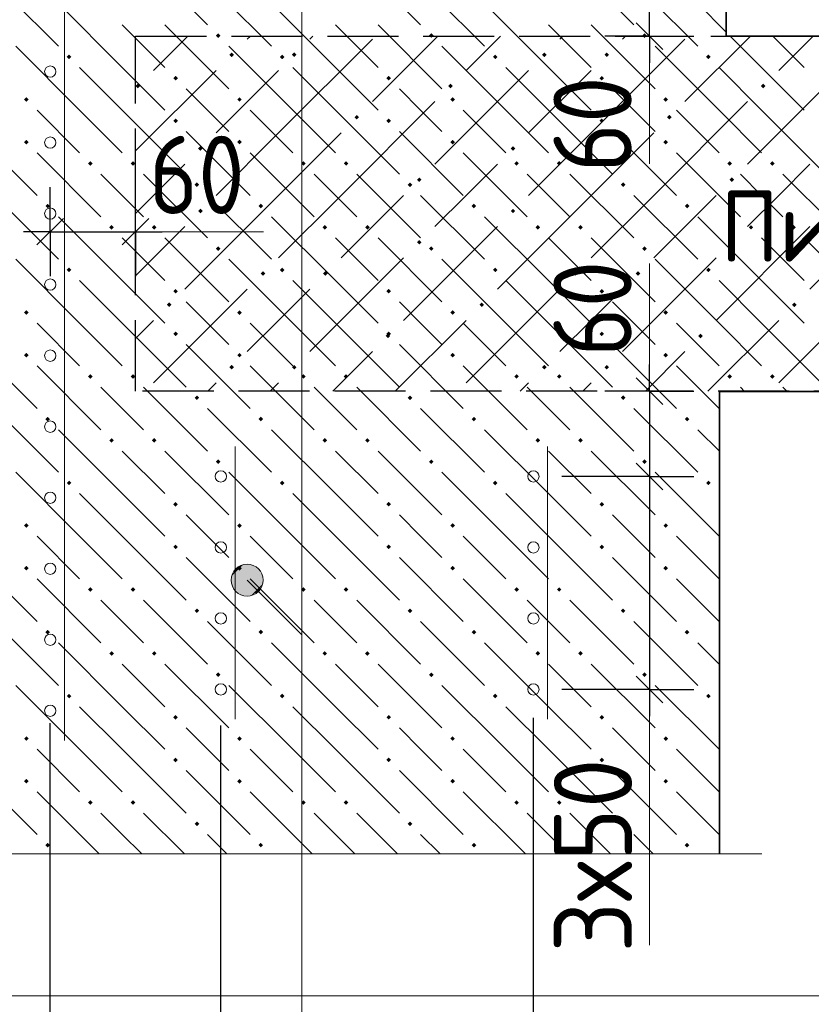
# Model space of a CAD drawing. Header units: millimetres. Extents: x 0 to 50400, y 0 to 35640.
# Tile 27 of 52: x 18885 to 21559, y 11614 to 14942. Entities that reach past the tile are written whole.
import ezdxf

# ---------------------------------------------------------------- set-up
doc = ezdxf.new("R2010")
doc.units = ezdxf.units.MM
doc.linetypes.add('______2', pattern=[324, 240, -84])
for name, color, linetype, lineweight in [('Standard', 7, 'Continuous', 25), ('ЖБ Перекрытие верхний уровень', 7, 'Continuous', 35), ('ЖБ Пилон', 7, 'Continuous', 35), ('Общий01', 7, 'Continuous', 13), ('Размерная линия_ общее', 7, 'Continuous', 13)]:
    doc.layers.add(name, color=color, linetype=linetype, lineweight=lineweight)
doc.layers.add('Вспомогательная арматура', color=7, linetype='Continuous', lineweight=18, true_color=0x656565)
doc.layers.add('Поперечная арматура', color=7, linetype='Continuous', lineweight=18, true_color=0x5a2814)
doc.layers.add('Размерная выноска', color=7, linetype='Continuous')
doc.styles.add('ISOCPEUR', font='txt')

msp = doc.modelspace()

# ---------------------------------------------------------------- hatches: boundary and pattern name
at = {"layer": 'Standard', "linetype": 'Continuous', "lineweight": 13, "transparency": 33554687}
for points in [[(19593.5, 14823.5), (19601.3, 14831.3), (19609.1, 14823.5), (19601.3, 14815.7)], [(19804.7, 14823.5), (19812.5, 14831.3), (19820.3, 14823.5), (19812.5, 14815.7)], [(20649.5, 14823.5), (20657.3, 14831.3), (20665.1, 14823.5), (20657.3, 14815.7)], [(20860.7, 14823.5), (20868.5, 14831.3), (20876.3, 14823.5), (20868.5, 14815.7)], [(19276.7, 14717.9), (19284.5, 14725.7), (19292.3, 14717.9), (19284.5, 14710.1)], [(20332.7, 14717.9), (20340.5, 14725.7), (20348.3, 14717.9), (20340.5, 14710.1)], [(21388.7, 14717.9), (21396.5, 14725.7), (21404.3, 14717.9), (21396.5, 14710.1)], [(20015.9, 14612.3), (20023.7, 14620.1), (20031.5, 14612.3), (20023.7, 14604.5)], [(21071.9, 14612.3), (21079.7, 14620.1), (21087.5, 14612.3), (21079.7, 14604.5)], [(19487.9, 14506.7), (19495.7, 14514.5), (19503.5, 14506.7), (19495.7, 14498.9)], [(20543.9, 14506.7), (20551.7, 14514.5), (20559.5, 14506.7), (20551.7, 14498.9)], [(20227.1, 14401.1), (20234.9, 14408.9), (20242.7, 14401.1), (20234.9, 14393.3)], [(21283.1, 14401.1), (21290.9, 14408.9), (21298.7, 14401.1), (21290.9, 14393.3)], [(19487.9, 14295.5), (19495.7, 14303.3), (19503.5, 14295.5), (19495.7, 14287.7)], [(20543.9, 14295.5), (20551.7, 14303.3), (20559.5, 14295.5), (20551.7, 14287.7)], [(20227.1, 14189.9), (20234.9, 14197.7), (20242.7, 14189.9), (20234.9, 14182.1)], [(21283.1, 14189.9), (21290.9, 14197.7), (21298.7, 14189.9), (21290.9, 14182.1)], [(19699.1, 14084.3), (19706.9, 14092.1), (19714.7, 14084.3), (19706.9, 14076.5)], [(19910.3, 14084.3), (19918.1, 14092.1), (19925.9, 14084.3), (19918.1, 14076.5)], [(20755.1, 14084.3), (20762.9, 14092.1), (20770.7, 14084.3), (20762.9, 14076.5)], [(20966.3, 14084.3), (20974.1, 14092.1), (20981.9, 14084.3), (20974.1, 14076.5)], [(19382.3, 13978.7), (19390.1, 13986.5), (19397.9, 13978.7), (19390.1, 13970.9)], [(20438.3, 13978.7), (20446.1, 13986.5), (20453.9, 13978.7), (20446.1, 13970.9)], [(21494.3, 13978.7), (21502.1, 13986.5), (21509.9, 13978.7), (21502.1, 13970.9)], [(20121.5, 13873.1), (20129.3, 13880.9), (20137.1, 13873.1), (20129.3, 13865.3)], [(21177.5, 13873.1), (21185.3, 13880.9), (21193.1, 13873.1), (21185.3, 13865.3)], [(19593.5, 13767.5), (19601.3, 13775.3), (19609.1, 13767.5), (19601.3, 13759.7)], [(19804.7, 13767.5), (19812.5, 13775.3), (19820.3, 13767.5), (19812.5, 13759.7)], [(20649.5, 13767.5), (20657.3, 13775.3), (20665.1, 13767.5), (20657.3, 13759.7)], [(20860.7, 13767.5), (20868.5, 13775.3), (20876.3, 13767.5), (20868.5, 13759.7)]]:
    msp.add_hatch(color=7, dxfattribs=at).paths.add_polyline_path(points, flags=16)
at = {"layer": 'ЖБ Перекрытие верхний уровень', "linetype": 'Continuous', "lineweight": 18, "transparency": 33554687}
for points in [[(19547.9, 14888.3), (19555.7, 14896.1), (19563.5, 14888.3), (19555.7, 14880.5)], [(20267.9, 14888.3), (20275.7, 14896.1), (20283.5, 14888.3), (20275.7, 14880.5)], [(20987.9, 14888.3), (20995.7, 14896.1), (21003.5, 14888.3), (20995.7, 14880.5)], [(19043.9, 14816.3), (19051.7, 14824.1), (19059.5, 14816.3), (19051.7, 14808.5)], [(19763.9, 14816.3), (19771.7, 14824.1), (19779.5, 14816.3), (19771.7, 14808.5)], [(20483.9, 14816.3), (20491.7, 14824.1), (20499.5, 14816.3), (20491.7, 14808.5)], [(21203.9, 14816.3), (21211.7, 14824.1), (21219.5, 14816.3), (21211.7, 14808.5)], [(19403.9, 14744.3), (19411.7, 14752.1), (19419.5, 14744.3), (19411.7, 14736.5)], [(20123.9, 14744.3), (20131.7, 14752.1), (20139.5, 14744.3), (20131.7, 14736.5)], [(20843.9, 14744.3), (20851.7, 14752.1), (20859.5, 14744.3), (20851.7, 14736.5)], [(18899.9, 14672.3), (18907.7, 14680.1), (18915.5, 14672.3), (18907.7, 14664.5)], [(19619.9, 14672.3), (19627.7, 14680.1), (19635.5, 14672.3), (19627.7, 14664.5)], [(20339.9, 14672.3), (20347.7, 14680.1), (20355.5, 14672.3), (20347.7, 14664.5)], [(21059.9, 14672.3), (21067.7, 14680.1), (21075.5, 14672.3), (21067.7, 14664.5)], [(19403.9, 14600.3), (19411.7, 14608.1), (19419.5, 14600.3), (19411.7, 14592.5)], [(20123.9, 14600.3), (20131.7, 14608.1), (20139.5, 14600.3), (20131.7, 14592.5)], [(20843.9, 14600.3), (20851.7, 14608.1), (20859.5, 14600.3), (20851.7, 14592.5)], [(18899.9, 14528.3), (18907.7, 14536.1), (18915.5, 14528.3), (18907.7, 14520.5)], [(19619.9, 14528.3), (19627.7, 14536.1), (19635.5, 14528.3), (19627.7, 14520.5)], [(20339.9, 14528.3), (20347.7, 14536.1), (20355.5, 14528.3), (20347.7, 14520.5)], [(21059.9, 14528.3), (21067.7, 14536.1), (21075.5, 14528.3), (21067.7, 14520.5)], [(19115.9, 14456.3), (19123.7, 14464.1), (19131.5, 14456.3), (19123.7, 14448.5)], [(19259.9, 14456.3), (19267.7, 14464.1), (19275.5, 14456.3), (19267.7, 14448.5)], [(19835.9, 14456.3), (19843.7, 14464.1), (19851.5, 14456.3), (19843.7, 14448.5)], [(19979.9, 14456.3), (19987.7, 14464.1), (19995.5, 14456.3), (19987.7, 14448.5)], [(20555.9, 14456.3), (20563.7, 14464.1), (20571.5, 14456.3), (20563.7, 14448.5)], [(20699.9, 14456.3), (20707.7, 14464.1), (20715.5, 14456.3), (20707.7, 14448.5)], [(21275.9, 14456.3), (21283.7, 14464.1), (21291.5, 14456.3), (21283.7, 14448.5)], [(21419.9, 14456.3), (21427.7, 14464.1), (21435.5, 14456.3), (21427.7, 14448.5)], [(19475.9, 14384.3), (19483.7, 14392.1), (19491.5, 14384.3), (19483.7, 14376.5)], [(20195.9, 14384.3), (20203.7, 14392.1), (20211.5, 14384.3), (20203.7, 14376.5)], [(20915.9, 14384.3), (20923.7, 14392.1), (20931.5, 14384.3), (20923.7, 14376.5)], [(18971.9, 14312.3), (18979.7, 14320.1), (18987.5, 14312.3), (18979.7, 14304.5)], [(19691.9, 14312.3), (19699.7, 14320.1), (19707.5, 14312.3), (19699.7, 14304.5)], [(20411.9, 14312.3), (20419.7, 14320.1), (20427.5, 14312.3), (20419.7, 14304.5)], [(21131.9, 14312.3), (21139.7, 14320.1), (21147.5, 14312.3), (21139.7, 14304.5)], [(19187.9, 14240.3), (19195.7, 14248.1), (19203.5, 14240.3), (19195.7, 14232.5)], [(19331.9, 14240.3), (19339.7, 14248.1), (19347.5, 14240.3), (19339.7, 14232.5)], [(19907.9, 14240.3), (19915.7, 14248.1), (19923.5, 14240.3), (19915.7, 14232.5)], [(20051.9, 14240.3), (20059.7, 14248.1), (20067.5, 14240.3), (20059.7, 14232.5)], [(20627.9, 14240.3), (20635.7, 14248.1), (20643.5, 14240.3), (20635.7, 14232.5)], [(20771.9, 14240.3), (20779.7, 14248.1), (20787.5, 14240.3), (20779.7, 14232.5)], [(21347.9, 14240.3), (21355.7, 14248.1), (21363.5, 14240.3), (21355.7, 14232.5)], [(21491.9, 14240.3), (21499.7, 14248.1), (21507.5, 14240.3), (21499.7, 14232.5)], [(19547.9, 14168.3), (19555.7, 14176.1), (19563.5, 14168.3), (19555.7, 14160.5)], [(20267.9, 14168.3), (20275.7, 14176.1), (20283.5, 14168.3), (20275.7, 14160.5)], [(20987.9, 14168.3), (20995.7, 14176.1), (21003.5, 14168.3), (20995.7, 14160.5)], [(19043.9, 14096.3), (19051.7, 14104.1), (19059.5, 14096.3), (19051.7, 14088.5)], [(19763.9, 14096.3), (19771.7, 14104.1), (19779.5, 14096.3), (19771.7, 14088.5)], [(20483.9, 14096.3), (20491.7, 14104.1), (20499.5, 14096.3), (20491.7, 14088.5)], [(21203.9, 14096.3), (21211.7, 14104.1), (21219.5, 14096.3), (21211.7, 14088.5)], [(19403.9, 14024.3), (19411.7, 14032.1), (19419.5, 14024.3), (19411.7, 14016.5)], [(20123.9, 14024.3), (20131.7, 14032.1), (20139.5, 14024.3), (20131.7, 14016.5)], [(20843.9, 14024.3), (20851.7, 14032.1), (20859.5, 14024.3), (20851.7, 14016.5)], [(18899.9, 13952.3), (18907.7, 13960.1), (18915.5, 13952.3), (18907.7, 13944.5)], [(19619.9, 13952.3), (19627.7, 13960.1), (19635.5, 13952.3), (19627.7, 13944.5)], [(20339.9, 13952.3), (20347.7, 13960.1), (20355.5, 13952.3), (20347.7, 13944.5)], [(21059.9, 13952.3), (21067.7, 13960.1), (21075.5, 13952.3), (21067.7, 13944.5)], [(19403.9, 13880.3), (19411.7, 13888.1), (19419.5, 13880.3), (19411.7, 13872.5)], [(20123.9, 13880.3), (20131.7, 13888.1), (20139.5, 13880.3), (20131.7, 13872.5)], [(20843.9, 13880.3), (20851.7, 13888.1), (20859.5, 13880.3), (20851.7, 13872.5)], [(18899.9, 13808.3), (18907.7, 13816.1), (18915.5, 13808.3), (18907.7, 13800.5)], [(19619.9, 13808.3), (19627.7, 13816.1), (19635.5, 13808.3), (19627.7, 13800.5)], [(20339.9, 13808.3), (20347.7, 13816.1), (20355.5, 13808.3), (20347.7, 13800.5)], [(21059.9, 13808.3), (21067.7, 13816.1), (21075.5, 13808.3), (21067.7, 13800.5)], [(19115.9, 13736.3), (19123.7, 13744.1), (19131.5, 13736.3), (19123.7, 13728.5)], [(19259.9, 13736.3), (19267.7, 13744.1), (19275.5, 13736.3), (19267.7, 13728.5)], [(19835.9, 13736.3), (19843.7, 13744.1), (19851.5, 13736.3), (19843.7, 13728.5)], [(19979.9, 13736.3), (19987.7, 13744.1), (19995.5, 13736.3), (19987.7, 13728.5)], [(20555.9, 13736.3), (20563.7, 13744.1), (20571.5, 13736.3), (20563.7, 13728.5)], [(20699.9, 13736.3), (20707.7, 13744.1), (20715.5, 13736.3), (20707.7, 13728.5)], [(21275.9, 13736.3), (21283.7, 13744.1), (21291.5, 13736.3), (21283.7, 13728.5)], [(21419.9, 13736.3), (21427.7, 13744.1), (21435.5, 13736.3), (21427.7, 13728.5)], [(19475.9, 13664.3), (19483.7, 13672.1), (19491.5, 13664.3), (19483.7, 13656.5)], [(20195.9, 13664.3), (20203.7, 13672.1), (20211.5, 13664.3), (20203.7, 13656.5)], [(20915.9, 13664.3), (20923.7, 13672.1), (20931.5, 13664.3), (20923.7, 13656.5)], [(18971.9, 13592.3), (18979.7, 13600.1), (18987.5, 13592.3), (18979.7, 13584.5)], [(19691.9, 13592.3), (19699.7, 13600.1), (19707.5, 13592.3), (19699.7, 13584.5)], [(20411.9, 13592.3), (20419.7, 13600.1), (20427.5, 13592.3), (20419.7, 13584.5)], [(21131.9, 13592.3), (21139.7, 13600.1), (21147.5, 13592.3), (21139.7, 13584.5)], [(19187.9, 13520.3), (19195.7, 13528.1), (19203.5, 13520.3), (19195.7, 13512.5)], [(19331.9, 13520.3), (19339.7, 13528.1), (19347.5, 13520.3), (19339.7, 13512.5)], [(19907.9, 13520.3), (19915.7, 13528.1), (19923.5, 13520.3), (19915.7, 13512.5)], [(20051.9, 13520.3), (20059.7, 13528.1), (20067.5, 13520.3), (20059.7, 13512.5)], [(20627.9, 13520.3), (20635.7, 13528.1), (20643.5, 13520.3), (20635.7, 13512.5)], [(20771.9, 13520.3), (20779.7, 13528.1), (20787.5, 13520.3), (20779.7, 13512.5)], [(19547.9, 13448.3), (19555.7, 13456.1), (19563.5, 13448.3), (19555.7, 13440.5)], [(20267.9, 13448.3), (20275.7, 13456.1), (20283.5, 13448.3), (20275.7, 13440.5)], [(20987.9, 13448.3), (20995.7, 13456.1), (21003.5, 13448.3), (20995.7, 13440.5)], [(19043.9, 13376.3), (19051.7, 13384.1), (19059.5, 13376.3), (19051.7, 13368.5)], [(19763.9, 13376.3), (19771.7, 13384.1), (19779.5, 13376.3), (19771.7, 13368.5)], [(20483.9, 13376.3), (20491.7, 13384.1), (20499.5, 13376.3), (20491.7, 13368.5)], [(21203.9, 13376.3), (21211.7, 13384.1), (21219.5, 13376.3), (21211.7, 13368.5)], [(19403.9, 13304.3), (19411.7, 13312.1), (19419.5, 13304.3), (19411.7, 13296.5)], [(20123.9, 13304.3), (20131.7, 13312.1), (20139.5, 13304.3), (20131.7, 13296.5)], [(20843.9, 13304.3), (20851.7, 13312.1), (20859.5, 13304.3), (20851.7, 13296.5)], [(18899.9, 13232.3), (18907.7, 13240.1), (18915.5, 13232.3), (18907.7, 13224.5)], [(19619.9, 13232.3), (19627.7, 13240.1), (19635.5, 13232.3), (19627.7, 13224.5)], [(20339.9, 13232.3), (20347.7, 13240.1), (20355.5, 13232.3), (20347.7, 13224.5)], [(21059.9, 13232.3), (21067.7, 13240.1), (21075.5, 13232.3), (21067.7, 13224.5)], [(19403.9, 13160.3), (19411.7, 13168.1), (19419.5, 13160.3), (19411.7, 13152.5)], [(20123.9, 13160.3), (20131.7, 13168.1), (20139.5, 13160.3), (20131.7, 13152.5)], [(20843.9, 13160.3), (20851.7, 13168.1), (20859.5, 13160.3), (20851.7, 13152.5)], [(18899.9, 13088.3), (18907.7, 13096.1), (18915.5, 13088.3), (18907.7, 13080.5)], [(19619.9, 13088.3), (19627.7, 13096.1), (19635.5, 13088.3), (19627.7, 13080.5)], [(20339.9, 13088.3), (20347.7, 13096.1), (20355.5, 13088.3), (20347.7, 13080.5)], [(21059.9, 13088.3), (21067.7, 13096.1), (21075.5, 13088.3), (21067.7, 13080.5)], [(19115.9, 13016.3), (19123.7, 13024.1), (19131.5, 13016.3), (19123.7, 13008.5)], [(19259.9, 13016.3), (19267.7, 13024.1), (19275.5, 13016.3), (19267.7, 13008.5)], [(19835.9, 13016.3), (19843.7, 13024.1), (19851.5, 13016.3), (19843.7, 13008.5)], [(19979.9, 13016.3), (19987.7, 13024.1), (19995.5, 13016.3), (19987.7, 13008.5)], [(20555.9, 13016.3), (20563.7, 13024.1), (20571.5, 13016.3), (20563.7, 13008.5)], [(20699.9, 13016.3), (20707.7, 13024.1), (20715.5, 13016.3), (20707.7, 13008.5)], [(19475.9, 12944.3), (19483.7, 12952.1), (19491.5, 12944.3), (19483.7, 12936.5)], [(20195.9, 12944.3), (20203.7, 12952.1), (20211.5, 12944.3), (20203.7, 12936.5)], [(20915.9, 12944.3), (20923.7, 12952.1), (20931.5, 12944.3), (20923.7, 12936.5)], [(18971.9, 12872.3), (18979.7, 12880.1), (18987.5, 12872.3), (18979.7, 12864.5)], [(19691.9, 12872.3), (19699.7, 12880.1), (19707.5, 12872.3), (19699.7, 12864.5)], [(20411.9, 12872.3), (20419.7, 12880.1), (20427.5, 12872.3), (20419.7, 12864.5)], [(21131.9, 12872.3), (21139.7, 12880.1), (21147.5, 12872.3), (21139.7, 12864.5)], [(19187.9, 12800.3), (19195.7, 12808.1), (19203.5, 12800.3), (19195.7, 12792.5)], [(19331.9, 12800.3), (19339.7, 12808.1), (19347.5, 12800.3), (19339.7, 12792.5)], [(19907.9, 12800.3), (19915.7, 12808.1), (19923.5, 12800.3), (19915.7, 12792.5)], [(20051.9, 12800.3), (20059.7, 12808.1), (20067.5, 12800.3), (20059.7, 12792.5)], [(20627.9, 12800.3), (20635.7, 12808.1), (20643.5, 12800.3), (20635.7, 12792.5)], [(20771.9, 12800.3), (20779.7, 12808.1), (20787.5, 12800.3), (20779.7, 12792.5)], [(19547.9, 12728.3), (19555.7, 12736.1), (19563.5, 12728.3), (19555.7, 12720.5)], [(20267.9, 12728.3), (20275.7, 12736.1), (20283.5, 12728.3), (20275.7, 12720.5)], [(20987.9, 12728.3), (20995.7, 12736.1), (21003.5, 12728.3), (20995.7, 12720.5)], [(19043.9, 12656.3), (19051.7, 12664.1), (19059.5, 12656.3), (19051.7, 12648.5)], [(19763.9, 12656.3), (19771.7, 12664.1), (19779.5, 12656.3), (19771.7, 12648.5)], [(20483.9, 12656.3), (20491.7, 12664.1), (20499.5, 12656.3), (20491.7, 12648.5)], [(21203.9, 12656.3), (21211.7, 12664.1), (21219.5, 12656.3), (21211.7, 12648.5)], [(19403.9, 12584.3), (19411.7, 12592.1), (19419.5, 12584.3), (19411.7, 12576.5)], [(20123.9, 12584.3), (20131.7, 12592.1), (20139.5, 12584.3), (20131.7, 12576.5)], [(20843.9, 12584.3), (20851.7, 12592.1), (20859.5, 12584.3), (20851.7, 12576.5)], [(18899.9, 12512.3), (18907.7, 12520.1), (18915.5, 12512.3), (18907.7, 12504.5)], [(19619.9, 12512.3), (19627.7, 12520.1), (19635.5, 12512.3), (19627.7, 12504.5)], [(20339.9, 12512.3), (20347.7, 12520.1), (20355.5, 12512.3), (20347.7, 12504.5)], [(21059.9, 12512.3), (21067.7, 12520.1), (21075.5, 12512.3), (21067.7, 12504.5)], [(19403.9, 12440.3), (19411.7, 12448.1), (19419.5, 12440.3), (19411.7, 12432.5)], [(20123.9, 12440.3), (20131.7, 12448.1), (20139.5, 12440.3), (20131.7, 12432.5)], [(20843.9, 12440.3), (20851.7, 12448.1), (20859.5, 12440.3), (20851.7, 12432.5)], [(18899.9, 12368.3), (18907.7, 12376.1), (18915.5, 12368.3), (18907.7, 12360.5)], [(19619.9, 12368.3), (19627.7, 12376.1), (19635.5, 12368.3), (19627.7, 12360.5)], [(20339.9, 12368.3), (20347.7, 12376.1), (20355.5, 12368.3), (20347.7, 12360.5)], [(21059.9, 12368.3), (21067.7, 12376.1), (21075.5, 12368.3), (21067.7, 12360.5)], [(19115.9, 12296.3), (19123.7, 12304.1), (19131.5, 12296.3), (19123.7, 12288.5)], [(19259.9, 12296.3), (19267.7, 12304.1), (19275.5, 12296.3), (19267.7, 12288.5)], [(19835.9, 12296.3), (19843.7, 12304.1), (19851.5, 12296.3), (19843.7, 12288.5)], [(19979.9, 12296.3), (19987.7, 12304.1), (19995.5, 12296.3), (19987.7, 12288.5)], [(20555.9, 12296.3), (20563.7, 12304.1), (20571.5, 12296.3), (20563.7, 12288.5)], [(20699.9, 12296.3), (20707.7, 12304.1), (20715.5, 12296.3), (20707.7, 12288.5)], [(19475.9, 12224.3), (19483.7, 12232.1), (19491.5, 12224.3), (19483.7, 12216.5)], [(20195.9, 12224.3), (20203.7, 12232.1), (20211.5, 12224.3), (20203.7, 12216.5)], [(20915.9, 12224.3), (20923.7, 12232.1), (20931.5, 12224.3), (20923.7, 12216.5)], [(18971.9, 12152.3), (18979.7, 12160.1), (18987.5, 12152.3), (18979.7, 12144.5)], [(19691.9, 12152.3), (19699.7, 12160.1), (19707.5, 12152.3), (19699.7, 12144.5)], [(20411.9, 12152.3), (20419.7, 12160.1), (20427.5, 12152.3), (20419.7, 12144.5)], [(21131.9, 12152.3), (21139.7, 12160.1), (21147.5, 12152.3), (21139.7, 12144.5)]]:
    msp.add_hatch(color=7, dxfattribs=at).paths.add_polyline_path(points, flags=16)
at = {"layer": 'Общий01', "linetype": 'Continuous', "lineweight": 13, "transparency": 33554687}
for points in [[(19601.4, 13061.8), (19639.6, 13100), (19615.2, 13086.3)], [(19639.6, 13100), (19601.4, 13061.8), (19601.4, 13034.3)], [(19639.6, 13100), (19601.4, 13034.3), (19667.1, 13100)], [(19667.1, 13100), (19601.4, 13034.3), (19615.2, 13009.9)], [(19667.1, 13100), (19615.2, 13009.9), (19691.5, 13086.3)], [(19691.5, 13086.3), (19615.2, 13009.9), (19639.6, 12996.1)], [(19691.5, 13086.3), (19639.6, 12996.1), (19705.3, 13061.8)], [(19705.3, 13061.8), (19639.6, 12996.1), (19667.1, 12996.1)], [(19705.3, 13061.8), (19667.1, 12996.1), (19705.3, 13034.3)], [(19705.3, 13034.3), (19667.1, 12996.1), (19691.5, 13009.9)]]:
    msp.add_hatch(color=7, dxfattribs=at).paths.add_polyline_path(points)

# ---------------------------------------------------------------- linework, layer by layer
at = {"layer": 'Standard', "color": 7, "linetype": 'Continuous', "lineweight": -3, "transparency": 33554687}
for p, q in [((21012.4, 14886.6), (21012.4, 15174.6)), ((21012.4, 14886.6), (21012.4, 14796.6)), ((18988.5, 14225.6), (18898.5, 14225.6)), ((18988.5, 14225.6), (19276.5, 14225.6)), ((19276.5, 14225.6), (19366.5, 14225.6)), ((21012.4, 13686.6), (21012.4, 13776.6)), ((21012.4, 13686.6), (21012.4, 13398.6)), ((21012.4, 13398.6), (21012.4, 12678.6)), ((21012.4, 12678.6), (21012.4, 12588.6))]:
    msp.add_line(p, q, dxfattribs=at)
at = {"layer": 'Standard', "color": 7, "linetype": 'Continuous', "lineweight": 25, "transparency": 33554687}
for p, q in [((21057.4, 14841.6), (20967.4, 14931.6)), ((18943.5, 14180.6), (19033.5, 14270.6)), ((19231.5, 14180.6), (19321.5, 14270.6)), ((20967.4, 13731.6), (21057.4, 13641.6)), ((20967.4, 13443.6), (21057.4, 13353.6)), ((20967.4, 12723.6), (21057.4, 12633.6))]:
    msp.add_line(p, q, dxfattribs=at)
at = {"layer": 'Standard', "color": 253, "linetype": 'Continuous', "lineweight": 13, "true_color": 0xa0a0a0, "transparency": 33554687}
for p, q in [((19453.2, 14886.6), (19337.3, 14770.7)), ((19654.1, 14876.3), (19664.4, 14886.6)), ((19759.7, 14559.5), (20076.5, 14876.3)), ((19875.6, 14886.6), (19865.3, 14876.3)), ((20298, 14886.6), (20076.5, 14665.1)), ((20509.2, 14886.6), (20393.3, 14770.7)), ((20710.1, 14876.3), (20720.4, 14886.6)), ((20815.7, 14559.5), (21132.5, 14876.3)), ((20931.6, 14886.6), (20921.3, 14876.3)), ((21354, 14886.6), (21132.5, 14665.1)), ((21565.2, 14886.6), (21449.3, 14770.7)), ((19548.5, 14770.7), (19276.5, 14498.7)), ((19759.7, 14770.7), (19548.5, 14559.5)), ((20604.5, 14770.7), (20287.7, 14453.9)), ((20815.7, 14770.7), (20604.5, 14559.5)), ((21660.5, 14770.7), (21343.7, 14453.9)), ((19970.9, 14348.3), (20287.7, 14665.1)), ((21026.9, 14348.3), (21343.7, 14665.1)), ((19759.7, 14559.5), (19548.5, 14348.3)), ((19970.9, 14559.5), (19759.7, 14348.3)), ((20815.7, 14559.5), (20604.5, 14348.3)), ((21026.9, 14559.5), (20815.7, 14348.3)), ((19337.3, 14348.3), (19442.9, 14453.9)), ((20393.3, 14348.3), (20498.9, 14453.9)), ((21449.3, 14348.3), (21554.9, 14453.9)), ((19276.5, 14287.5), (19337.3, 14348.3)), ((19759.7, 14348.3), (19442.9, 14031.5)), ((19970.9, 14348.3), (19759.7, 14137.1)), ((20182.1, 14348.3), (19970.9, 14137.1)), ((20287.7, 14242.7), (20393.3, 14348.3)), ((20815.7, 14348.3), (20498.9, 14031.5)), ((21026.9, 14348.3), (20815.7, 14137.1)), ((21238.1, 14348.3), (21026.9, 14137.1)), ((21343.7, 14242.7), (21449.3, 14348.3)), ((21871.7, 14348.3), (21554.9, 14031.5)), ((19442.9, 14242.7), (19276.5, 14076.3)), ((20498.9, 14242.7), (20182.1, 13925.9)), ((21554.9, 14242.7), (21238.1, 13925.9)), ((20182.1, 14137.1), (19865.3, 13820.3)), ((21238.1, 14137.1), (20921.3, 13820.3)), ((19654.1, 14031.5), (19337.3, 13714.7)), ((19759.7, 13925.9), (19865.3, 14031.5)), ((20710.1, 14031.5), (20393.3, 13714.7)), ((20815.7, 13925.9), (20921.3, 14031.5)), ((21766.1, 14031.5), (21449.3, 13714.7)), ((19337.3, 13925.9), (19276.5, 13865.1)), ((19654.1, 13820.3), (19759.7, 13925.9)), ((20393.3, 13925.9), (20154, 13686.6)), ((20710.1, 13820.3), (20815.7, 13925.9)), ((21449.3, 13925.9), (21210, 13686.6)), ((19942.8, 13686.6), (20076.5, 13820.3)), ((20998.8, 13686.6), (21132.5, 13820.3)), ((19548.5, 13714.7), (19520.4, 13686.6)), ((19759.7, 13714.7), (19731.6, 13686.6)), ((20604.5, 13714.7), (20576.4, 13686.6)), ((20815.7, 13714.7), (20787.6, 13686.6))]:
    msp.add_line(p, q, dxfattribs=at)
at = {"layer": 'Standard', "color": 251, "linetype": 'Continuous', "lineweight": -3, "true_color": 0x656565, "transparency": 33554687}
for p, q in [((21012.4, 14886.6), (20862.4, 14886.6)), ((21012.4, 14886.6), (21162.4, 14886.6)), ((21012.4, 14886.6), (21012.4, 14886.6)), ((18988.5, 14225.6), (18988.5, 14375.6)), ((19276.5, 14225.6), (19276.5, 14375.6)), ((18988.5, 14225.6), (18988.5, 14273.4)), ((19276.5, 14225.6), (19276.5, 14256.3)), ((18988.5, 14225.6), (18988.5, 14075.6)), ((19276.5, 14225.6), (19276.5, 14075.6)), ((21012.4, 13686.6), (20862.4, 13686.6)), ((21012.4, 13686.6), (21162.4, 13686.6)), ((21012.4, 13686.6), (21012.4, 13686.6)), ((21012.4, 13398.6), (20862.4, 13398.6)), ((21012.4, 13398.6), (21162.4, 13398.6)), ((21012.4, 12678.6), (20862.4, 12678.6)), ((21012.4, 12678.6), (21162.4, 12678.6))]:
    msp.add_line(p, q, dxfattribs=at)
at = {"layer": 'Standard', "color": 254, "linetype": 'Continuous', "lineweight": 18, "true_color": 0xc4c4ff, "transparency": 33554687}
msp.add_lwpolyline([(17359.4, 11642.6), (26073.8, 11642.6), (26073.8, 16948.6), (17359.4, 16948.6), (17359.4, 11642.6)], dxfattribs=at)
at = {"layer": 'Standard', "color": 251, "linetype": 'Continuous', "lineweight": -3, "true_color": 0x656565, "transparency": 33554687}
for points in [[(21012.4, 13398.6), (20992.3, 13398.6), (20992.3, 13398.6), (20716.5, 13398.6)], [(21012.4, 12678.6), (20992.8, 12678.6), (20992.8, 12678.6), (20716.5, 12678.6)], [(20620.5, 11247.3), (20620.5, 11269.6), (20620.5, 11269.6), (20620.5, 11272), (20620.5, 11272), (20620.5, 11272.8), (20620.5, 11272.8), (20620.5, 11285.5), (20620.5, 11285.5), (20620.5, 12582.6)], [(18988.5, 11247.3), (18988.5, 11267.7), (18988.5, 11267.7), (18988.5, 11271.4), (18988.5, 11271.4), (18988.5, 11273.8), (18988.5, 11273.8), (18988.5, 11275), (18988.5, 11275), (18988.5, 11275.4), (18988.5, 11275.4), (18988.5, 11281.6), (18988.5, 11281.6), (18988.5, 12424.7), (18988.5, 12424.7), (18988.5, 12564.3)], [(19564.5, 11247.3), (19564.5, 11269), (19564.5, 11269), (19564.5, 11272.3), (19564.5, 11272.3), (19564.5, 11274), (19564.5, 11274), (19564.5, 11274.5), (19564.5, 11274.5), (19564.5, 11283), (19564.5, 11283), (19564.5, 12556.7)]]:
    msp.add_lwpolyline(points, dxfattribs=at)
at = {"layer": 'Вспомогательная арматура', "color": 251, "linetype": 'Continuous', "lineweight": 18, "true_color": 0x656565, "transparency": 33554687}
for p, q in [((19036.5, 16067.4), (19036.5, 12505.8)), ((19036.5, 16067.4), (19036.5, 12505.8)), ((19612.5, 13499.4), (19612.5, 12577.8)), ((19612.5, 13499.4), (19612.5, 12577.8)), ((20668.5, 13499.4), (20668.5, 12577.8)), ((20668.5, 13499.4), (20668.5, 12577.8))]:
    msp.add_line(p, q, dxfattribs=at)
at = {"layer": 'ЖБ Перекрытие верхний уровень', "color": 7, "linetype": 'Continuous', "lineweight": 35, "transparency": 33554687}
for p, q in [((21272, 14886.6), (21272, 16468.6)), ((22952, 14886.6), (21272, 14886.6)), ((21248.8, 12122.6), (21248.8, 13685.9)), ((21248.8, 13685.9), (22208.8, 13685.9))]:
    msp.add_line(p, q, dxfattribs=at)
at = {"layer": 'ЖБ Перекрытие верхний уровень', "color": 9, "linetype": 'Continuous', "lineweight": 18, "true_color": 0xc7c7c7, "transparency": 33554687}
for p, q in [((19303.7, 15140.3), (19519.7, 14924.3)), ((20023.7, 15140.3), (20239.7, 14924.3)), ((20743.7, 15140.3), (20959.7, 14924.3)), ((18799.7, 15068.3), (19015.7, 14852.3)), ((19519.7, 15068.3), (19735.7, 14852.3)), ((20239.7, 15068.3), (20455.7, 14852.3)), ((20959.7, 15068.3), (21175.7, 14852.3)), ((19231.7, 14780.3), (19015.7, 14996.3)), ((19951.7, 14780.3), (19735.7, 14996.3)), ((20671.7, 14780.3), (20455.7, 14996.3)), ((21272, 14900.1), (21175.7, 14996.3)), ((19231.7, 14924.3), (19375.7, 14780.3)), ((19375.7, 14924.3), (19591.7, 14708.3)), ((19951.7, 14924.3), (20095.7, 14780.3)), ((20095.7, 14924.3), (20311.7, 14708.3)), ((20671.7, 14924.3), (20815.7, 14780.3)), ((20815.7, 14924.3), (21031.7, 14708.3)), ((21391.7, 14780.3), (21285.4, 14886.6)), ((21429.4, 14886.6), (21535.7, 14780.3)), ((19087.7, 14636.3), (18871.7, 14852.3)), ((19807.7, 14636.3), (19591.7, 14852.3)), ((20527.7, 14636.3), (20311.7, 14852.3)), ((21247.7, 14636.3), (21031.7, 14852.3)), ((19087.7, 14780.3), (19231.7, 14636.3)), ((19231.7, 14780.3), (19375.7, 14636.3)), ((19807.7, 14780.3), (19951.7, 14636.3)), ((19951.7, 14780.3), (20095.7, 14636.3)), ((20527.7, 14780.3), (20671.7, 14636.3)), ((20671.7, 14780.3), (20815.7, 14636.3)), ((21247.7, 14780.3), (21391.7, 14636.3)), ((21391.7, 14780.3), (21535.7, 14636.3)), ((19519.7, 14636.3), (19447.7, 14708.3)), ((20239.7, 14636.3), (20167.7, 14708.3)), ((20959.7, 14636.3), (20887.7, 14708.3)), ((18943.7, 14636.3), (19087.7, 14492.3)), ((19087.7, 14636.3), (19231.7, 14492.3)), ((19231.7, 14636.3), (19447.7, 14420.3)), ((19591.7, 14564.3), (19519.7, 14636.3)), ((19663.7, 14636.3), (19807.7, 14492.3)), ((19807.7, 14636.3), (19951.7, 14492.3)), ((19951.7, 14636.3), (20167.7, 14420.3)), ((20311.7, 14564.3), (20239.7, 14636.3)), ((20383.7, 14636.3), (20527.7, 14492.3)), ((20527.7, 14636.3), (20671.7, 14492.3)), ((20671.7, 14636.3), (20887.7, 14420.3)), ((21031.7, 14564.3), (20959.7, 14636.3)), ((21103.7, 14636.3), (21247.7, 14492.3)), ((21247.7, 14636.3), (21391.7, 14492.3)), ((21391.7, 14636.3), (21607.7, 14420.3)), ((18727.7, 14564.3), (18943.7, 14348.3)), ((19447.7, 14564.3), (19663.7, 14348.3)), ((20167.7, 14564.3), (20383.7, 14348.3)), ((20887.7, 14564.3), (21103.7, 14348.3)), ((18943.7, 14492.3), (19159.7, 14276.3)), ((19663.7, 14492.3), (19879.7, 14276.3)), ((20383.7, 14492.3), (20599.7, 14276.3)), ((21103.7, 14492.3), (21319.7, 14276.3)), ((19231.7, 14348.3), (19159.7, 14420.3)), ((19303.7, 14420.3), (19519.7, 14204.3)), ((19951.7, 14348.3), (19879.7, 14420.3)), ((20023.7, 14420.3), (20239.7, 14204.3)), ((20671.7, 14348.3), (20599.7, 14420.3)), ((20743.7, 14420.3), (20959.7, 14204.3)), ((21391.7, 14348.3), (21319.7, 14420.3)), ((21463.7, 14420.3), (21679.7, 14204.3)), ((18799.7, 14348.3), (19015.7, 14132.3)), ((19303.7, 14276.3), (19231.7, 14348.3)), ((19519.7, 14348.3), (19735.7, 14132.3)), ((20023.7, 14276.3), (19951.7, 14348.3)), ((20239.7, 14348.3), (20455.7, 14132.3)), ((20743.7, 14276.3), (20671.7, 14348.3)), ((20959.7, 14348.3), (21175.7, 14132.3)), ((21463.7, 14276.3), (21391.7, 14348.3)), ((19231.7, 14060.3), (19015.7, 14276.3)), ((19951.7, 14060.3), (19735.7, 14276.3)), ((20671.7, 14060.3), (20455.7, 14276.3)), ((21391.7, 14060.3), (21175.7, 14276.3)), ((19231.7, 14204.3), (19375.7, 14060.3)), ((19375.7, 14204.3), (19591.7, 13988.3)), ((19951.7, 14204.3), (20095.7, 14060.3)), ((20095.7, 14204.3), (20311.7, 13988.3)), ((20671.7, 14204.3), (20815.7, 14060.3)), ((20815.7, 14204.3), (21031.7, 13988.3)), ((21391.7, 14204.3), (21535.7, 14060.3)), ((21535.7, 14204.3), (21751.7, 13988.3)), ((19087.7, 13916.3), (18871.7, 14132.3)), ((19807.7, 13916.3), (19591.7, 14132.3)), ((20527.7, 13916.3), (20311.7, 14132.3)), ((21247.7, 13916.3), (21031.7, 14132.3)), ((19087.7, 14060.3), (19231.7, 13916.3)), ((19231.7, 14060.3), (19375.7, 13916.3)), ((19807.7, 14060.3), (19951.7, 13916.3)), ((19951.7, 14060.3), (20095.7, 13916.3)), ((20527.7, 14060.3), (20671.7, 13916.3)), ((20671.7, 14060.3), (20815.7, 13916.3)), ((21247.7, 14060.3), (21391.7, 13916.3)), ((21391.7, 14060.3), (21535.7, 13916.3)), ((19519.7, 13916.3), (19447.7, 13988.3)), ((20239.7, 13916.3), (20167.7, 13988.3)), ((20959.7, 13916.3), (20887.7, 13988.3)), ((18943.7, 13916.3), (19087.7, 13772.3)), ((19087.7, 13916.3), (19231.7, 13772.3)), ((19231.7, 13916.3), (19447.7, 13700.3)), ((19591.7, 13844.3), (19519.7, 13916.3)), ((19663.7, 13916.3), (19807.7, 13772.3)), ((19807.7, 13916.3), (19951.7, 13772.3)), ((19951.7, 13916.3), (20167.7, 13700.3)), ((20311.7, 13844.3), (20239.7, 13916.3)), ((20383.7, 13916.3), (20527.7, 13772.3)), ((20527.7, 13916.3), (20671.7, 13772.3)), ((20671.7, 13916.3), (20887.7, 13700.3)), ((21031.7, 13844.3), (20959.7, 13916.3)), ((21103.7, 13916.3), (21247.7, 13772.3)), ((21247.7, 13916.3), (21391.7, 13772.3)), ((21391.7, 13916.3), (21607.7, 13700.3)), ((18727.7, 13844.3), (18943.7, 13628.3)), ((19447.7, 13844.3), (19663.7, 13628.3)), ((20167.7, 13844.3), (20383.7, 13628.3)), ((20887.7, 13844.3), (21103.7, 13628.3)), ((18943.7, 13772.3), (19159.7, 13556.3)), ((19663.7, 13772.3), (19879.7, 13556.3)), ((20383.7, 13772.3), (20599.7, 13556.3)), ((21103.7, 13772.3), (21248.8, 13627.3)), ((19231.7, 13628.3), (19159.7, 13700.3)), ((19303.7, 13700.3), (19519.7, 13484.3)), ((19951.7, 13628.3), (19879.7, 13700.3)), ((20023.7, 13700.3), (20239.7, 13484.3)), ((20671.7, 13628.3), (20599.7, 13700.3)), ((20743.7, 13700.3), (20959.7, 13484.3)), ((21334.1, 13685.9), (21319.7, 13700.3)), ((21463.7, 13700.3), (21478.1, 13685.9)), ((18799.7, 13628.3), (19015.7, 13412.3)), ((19303.7, 13556.3), (19231.7, 13628.3)), ((19519.7, 13628.3), (19735.7, 13412.3)), ((20023.7, 13556.3), (19951.7, 13628.3)), ((20239.7, 13628.3), (20455.7, 13412.3)), ((20743.7, 13556.3), (20671.7, 13628.3)), ((20959.7, 13628.3), (21175.7, 13412.3)), ((19231.7, 13340.3), (19015.7, 13556.3)), ((19951.7, 13340.3), (19735.7, 13556.3)), ((20671.7, 13340.3), (20455.7, 13556.3)), ((21248.8, 13483.3), (21175.7, 13556.3)), ((19231.7, 13484.3), (19375.7, 13340.3)), ((19375.7, 13484.3), (19591.7, 13268.3)), ((19951.7, 13484.3), (20095.7, 13340.3)), ((20095.7, 13484.3), (20311.7, 13268.3)), ((20671.7, 13484.3), (20815.7, 13340.3)), ((20815.7, 13484.3), (21031.7, 13268.3)), ((19087.7, 13196.3), (18871.7, 13412.3)), ((19807.7, 13196.3), (19591.7, 13412.3)), ((20527.7, 13196.3), (20311.7, 13412.3)), ((21247.7, 13196.3), (21031.7, 13412.3)), ((19087.7, 13340.3), (19231.7, 13196.3)), ((19231.7, 13340.3), (19375.7, 13196.3)), ((19807.7, 13340.3), (19951.7, 13196.3)), ((19951.7, 13340.3), (20095.7, 13196.3)), ((20527.7, 13340.3), (20671.7, 13196.3)), ((20671.7, 13340.3), (20815.7, 13196.3)), ((21247.7, 13340.3), (21248.8, 13339.3)), ((19519.7, 13196.3), (19447.7, 13268.3)), ((20239.7, 13196.3), (20167.7, 13268.3)), ((20959.7, 13196.3), (20887.7, 13268.3)), ((18943.7, 13196.3), (19087.7, 13052.3)), ((19087.7, 13196.3), (19231.7, 13052.3)), ((19231.7, 13196.3), (19447.7, 12980.3)), ((19591.7, 13124.3), (19519.7, 13196.3)), ((19663.7, 13196.3), (19807.7, 13052.3)), ((19807.7, 13196.3), (19951.7, 13052.3)), ((19951.7, 13196.3), (20167.7, 12980.3)), ((20311.7, 13124.3), (20239.7, 13196.3)), ((20383.7, 13196.3), (20527.7, 13052.3)), ((20527.7, 13196.3), (20671.7, 13052.3)), ((20671.7, 13196.3), (20887.7, 12980.3)), ((21031.7, 13124.3), (20959.7, 13196.3)), ((21103.7, 13196.3), (21247.7, 13052.3)), ((21247.7, 13196.3), (21248.8, 13195.3)), ((18727.7, 13124.3), (18943.7, 12908.3)), ((19447.7, 13124.3), (19663.7, 12908.3)), ((20167.7, 13124.3), (20383.7, 12908.3)), ((20887.7, 13124.3), (21103.7, 12908.3)), ((18943.7, 13052.3), (19159.7, 12836.3)), ((19663.7, 13052.3), (19879.7, 12836.3)), ((20383.7, 13052.3), (20599.7, 12836.3)), ((21103.7, 13052.3), (21248.8, 12907.3)), ((19231.7, 12908.3), (19159.7, 12980.3)), ((19303.7, 12980.3), (19519.7, 12764.3)), ((19951.7, 12908.3), (19879.7, 12980.3)), ((20023.7, 12980.3), (20239.7, 12764.3)), ((20671.7, 12908.3), (20599.7, 12980.3)), ((20743.7, 12980.3), (20959.7, 12764.3)), ((18799.7, 12908.3), (19015.7, 12692.3)), ((19303.7, 12836.3), (19231.7, 12908.3)), ((19519.7, 12908.3), (19735.7, 12692.3)), ((20023.7, 12836.3), (19951.7, 12908.3)), ((20239.7, 12908.3), (20455.7, 12692.3)), ((20743.7, 12836.3), (20671.7, 12908.3)), ((20959.7, 12908.3), (21175.7, 12692.3)), ((19231.7, 12620.3), (19015.7, 12836.3)), ((19951.7, 12620.3), (19735.7, 12836.3)), ((20671.7, 12620.3), (20455.7, 12836.3)), ((21248.8, 12763.3), (21175.7, 12836.3)), ((19231.7, 12764.3), (19375.7, 12620.3)), ((19375.7, 12764.3), (19591.7, 12548.3)), ((19951.7, 12764.3), (20095.7, 12620.3)), ((20095.7, 12764.3), (20311.7, 12548.3)), ((20671.7, 12764.3), (20815.7, 12620.3)), ((20815.7, 12764.3), (21031.7, 12548.3)), ((19087.7, 12476.3), (18871.7, 12692.3)), ((19807.7, 12476.3), (19591.7, 12692.3)), ((20527.7, 12476.3), (20311.7, 12692.3)), ((21247.7, 12476.3), (21031.7, 12692.3)), ((19087.7, 12620.3), (19231.7, 12476.3)), ((19231.7, 12620.3), (19375.7, 12476.3)), ((19807.7, 12620.3), (19951.7, 12476.3)), ((19951.7, 12620.3), (20095.7, 12476.3)), ((20527.7, 12620.3), (20671.7, 12476.3)), ((20671.7, 12620.3), (20815.7, 12476.3)), ((21247.7, 12620.3), (21248.8, 12619.3)), ((19519.7, 12476.3), (19447.7, 12548.3)), ((20239.7, 12476.3), (20167.7, 12548.3)), ((20959.7, 12476.3), (20887.7, 12548.3)), ((18943.7, 12476.3), (19087.7, 12332.3)), ((19087.7, 12476.3), (19231.7, 12332.3)), ((19231.7, 12476.3), (19447.7, 12260.3)), ((19591.7, 12404.3), (19519.7, 12476.3)), ((19663.7, 12476.3), (19807.7, 12332.3)), ((19807.7, 12476.3), (19951.7, 12332.3)), ((19951.7, 12476.3), (20167.7, 12260.3)), ((20311.7, 12404.3), (20239.7, 12476.3)), ((20383.7, 12476.3), (20527.7, 12332.3)), ((20527.7, 12476.3), (20671.7, 12332.3)), ((20671.7, 12476.3), (20887.7, 12260.3)), ((21031.7, 12404.3), (20959.7, 12476.3)), ((21103.7, 12476.3), (21247.7, 12332.3)), ((21247.7, 12476.3), (21248.8, 12475.3)), ((18727.7, 12404.3), (18943.7, 12188.3)), ((19447.7, 12404.3), (19663.7, 12188.3)), ((20167.7, 12404.3), (20383.7, 12188.3)), ((20887.7, 12404.3), (21103.7, 12188.3)), ((18943.7, 12332.3), (19153.4, 12122.6)), ((19663.7, 12332.3), (19873.4, 12122.6)), ((20383.7, 12332.3), (20593.4, 12122.6)), ((21103.7, 12332.3), (21248.8, 12187.3)), ((19231.7, 12188.3), (19159.7, 12260.3)), ((19303.7, 12260.3), (19441.4, 12122.6)), ((19951.7, 12188.3), (19879.7, 12260.3)), ((20023.7, 12260.3), (20161.4, 12122.6)), ((20671.7, 12188.3), (20599.7, 12260.3)), ((20743.7, 12260.3), (20881.4, 12122.6)), ((19297.4, 12122.6), (19231.7, 12188.3)), ((19519.7, 12188.3), (19585.4, 12122.6)), ((20017.4, 12122.6), (19951.7, 12188.3)), ((20239.7, 12188.3), (20305.4, 12122.6)), ((20737.4, 12122.6), (20671.7, 12188.3)), ((20959.7, 12188.3), (21025.4, 12122.6))]:
    msp.add_line(p, q, dxfattribs=at)
at = {"layer": 'ЖБ Пилон', "color": 253, "linetype": '______2', "lineweight": -3, "true_color": 0xababab, "transparency": 33554687}
for p, q in [((19276.5, 13686.6), (19276.5, 14886.6)), ((19276.5, 14886.6), (21272, 14886.6)), ((24076.5, 13686.6), (19276.5, 13686.6))]:
    msp.add_line(p, q, dxfattribs=at)
at = {"layer": 'Общий01', "color": 7, "linetype": 'Continuous', "lineweight": 13, "transparency": 33554687}
for p, q in [((19615.2, 13086.3), (19615.2, 13086.3)), ((19691.5, 13086.3), (19691.5, 13086.3)), ((19653.3, 13048.1), (19838.2, 12863.2)), ((19615.2, 13009.9), (19615.2, 13009.9)), ((19691.5, 13009.9), (19691.5, 13009.9))]:
    msp.add_line(p, q, dxfattribs=at)
msp.add_lwpolyline([(19634.6, 15619.1), (19838.2, 15415.4), (19838.2, 10635.7), (19610.6, 10635.7)], dxfattribs=at)
msp.add_circle((19653.3, 13048.1), 54, dxfattribs=at)
at = {"layer": 'Поперечная арматура', "color": 19, "linetype": 'Continuous', "lineweight": 18, "true_color": 0x5a2814, "transparency": 33554687}
for centre in [(18988.5, 14766.6), (18988.5, 14526.6), (18988.5, 14286.6), (18988.5, 14046.6), (18988.5, 13806.6), (18988.5, 13566.6), (19564.5, 13398.6), (20620.5, 13398.6), (18988.5, 13326.6), (19564.5, 13158.6), (20620.5, 13158.6), (18988.5, 13086.6), (19564.5, 12918.6), (20620.5, 12918.6), (18988.5, 12846.6), (19564.5, 12678.6), (20620.5, 12678.6), (18988.5, 12606.6)]:
    msp.add_circle(centre, 19.2, dxfattribs=at)
at = {"layer": 'Размерная выноска', "color": 7, "linetype": 'Continuous', "lineweight": 13, "transparency": 33554687}
msp.add_line((17695.4, 12122.6), (21392.8, 12122.6), dxfattribs=at)
at = {"layer": 'Размерная линия_ общее', "color": 7, "linetype": 'Continuous', "lineweight": 13, "transparency": 33554687}
for p, q in [((21012.4, 14454.6), (21012.4, 14886.6)), ((19276.5, 14225.6), (19708.5, 14225.6)), ((21012.4, 14118.6), (21012.4, 13686.6)), ((21012.4, 11814.6), (21012.4, 12678.6))]:
    msp.add_line(p, q, dxfattribs=at)

# ---------------------------------------------------------------- texts
at = {"layer": 'Standard', "color": 7, "linetype": 'Continuous', "lineweight": 25, "transparency": 33554687, "char_height": 264, "attachment_point": 7, "rotation": 90, "style": 'ISOCPEUR'}
for s, insert, width in [('\\W0.87;60', (20952.4, 14426.4), 484.718), ('\\W0.87;60', (20952.4, 13803.6), 484.728), ('\\W0.93;3х50', (20953.8, 11789), 861.704)]:
    msp.add_mtext(s, dxfattribs=dict(at, insert=insert, width=width))
at = {"layer": 'Standard', "color": 7, "linetype": 'Continuous', "lineweight": 25, "transparency": 33554687, "insert": (19321.5, 14285.6), "char_height": 264, "width": 484.709, "attachment_point": 7, "style": 'ISOCPEUR'}
msp.add_mtext('\\W0.87;60', dxfattribs=at)
at = {"layer": 'Standard', "color": 251, "linetype": 'Continuous', "lineweight": 18, "true_color": 0x575757, "transparency": 33554687, "insert": (21251.5, 14123.8), "char_height": 240, "width": 968.354, "attachment_point": 7, "style": 'ISOCPEUR'}
msp.add_mtext('\\W0.94;Пилон', dxfattribs=at)

doc.saveas('drawing.dxf')
